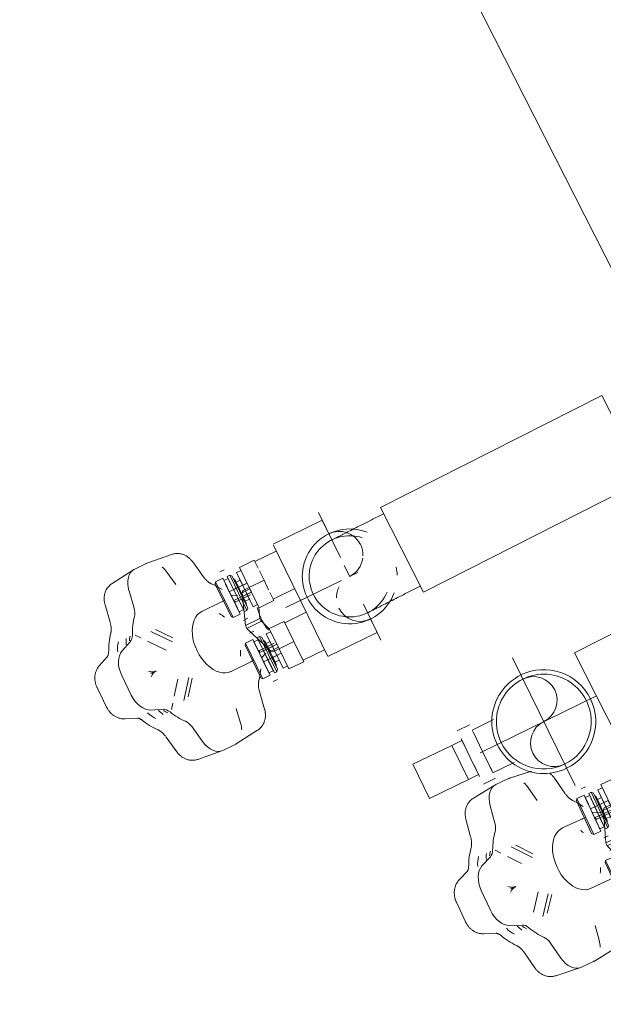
# Model space of a CAD drawing. Header units: millimetres. Extents: x -197461 to 862495, y -970068 to 63888.
# Tile 158 of 205: x -128273 to -128068, y -160939 to -160592. Entities that reach past the tile are written whole.
import ezdxf

# ---------------------------------------------------------------- set-up
doc = ezdxf.new("R2010")
doc.units = ezdxf.units.MM
doc.layers.add('P-PIPE', color=3, linetype='CONTINUOUS', lineweight=5)
doc.layers.add('P-PIPE-CNTR', color=3, linetype='CONTINUOUS', lineweight=5)

# ---------------------------------------------------------------- blocks, each defined once
blk = doc.blocks.new('M_Elbow - Generic - Standard-2267765-Pirmā stāva plāns uz atzīmes 0_000 M1-150')
at = {"layer": 'P-PIPE', "color": 252, "flags": 128}
for points in [[(-13147.29, 10759.11), (-13148.12, 10759.1), (-13148.94, 10759.09), (-13149.76, 10759.08), (-13150.58, 10759.07), (-13151.39, 10759.05), (-13152.2, 10759.04), (-13152.99, 10759.03), (-13153.78, 10759.02), (-13154.56, 10759.01), (-13155.33, 10759), (-13156.08, 10758.99), (-13156.82, 10758.98), (-13157.54, 10758.97), (-13158.25, 10758.96), (-13158.94, 10758.95), (-13159.61, 10758.94), (-13160.27, 10758.93), (-13160.9, 10758.92), (-13161.51, 10758.91), (-13162.09, 10758.9), (-13162.66, 10758.89), (-13163.2, 10758.88), (-13163.71, 10758.88), (-13164.2, 10758.87), (-13164.66, 10758.86), (-13165.09, 10758.86), (-13165.49, 10758.85), (-13165.87, 10758.85), (-13166.21, 10758.84), (-13166.52, 10758.84), (-13166.81, 10758.83), (-13167.06, 10758.83), (-13167.28, 10758.83), (-13167.47, 10758.82), (-13167.63, 10758.82), (-13167.75, 10758.82), (-13167.84, 10758.82), (-13167.9, 10758.82), (-13167.93, 10758.82)], [(-13167.52, 10730.24), (-13167.5, 10730.24), (-13167.45, 10730.25), (-13167.37, 10730.25), (-13167.25, 10730.25), (-13167.1, 10730.25), (-13166.92, 10730.25), (-13166.71, 10730.26), (-13166.47, 10730.26), (-13166.19, 10730.26), (-13165.89, 10730.27), (-13165.55, 10730.27), (-13165.18, 10730.28), (-13164.79, 10730.28), (-13164.36, 10730.29), (-13163.91, 10730.3), (-13163.43, 10730.3), (-13162.93, 10730.31), (-13162.39, 10730.32), (-13161.84, 10730.33), (-13161.26, 10730.33), (-13160.65, 10730.34), (-13160.03, 10730.35), (-13159.38, 10730.36), (-13158.72, 10730.37), (-13158.03, 10730.38), (-13157.33, 10730.39), (-13156.61, 10730.4), (-13155.87, 10730.41), (-13155.12, 10730.42), (-13154.36, 10730.43), (-13153.58, 10730.44), (-13152.8, 10730.46), (-13152, 10730.47), (-13151.2, 10730.48), (-13150.39, 10730.49), (-13149.57, 10730.5), (-13148.75, 10730.51), (-13147.93, 10730.53), (-13147.1, 10730.54), (-13146.88, 10730.54)]]:
    blk.add_lwpolyline(points, dxfattribs=at)
at = {"layer": 'P-PIPE', "color": 252}
for start, end in [(45.8241, 180.8241), (180.8241, 311.2807)]:
    blk.add_arc((-13167.72, 10744.53), 14.29, start, end, dxfattribs=at)
blk = doc.blocks.new('Pipe-Valve-Herz-Commisioning_14017XX-13 - DN15LF _1 4017 11_-2478847-Pirmā stāva plāns uz atzīmes 0_000 M1-150')
at = {"layer": 'P-PIPE', "color": 252}
for p, q in [((-13235.14, 10780.06), (-13243.97, 10779.05)), ((-13234.76, 10780.08), (-13229.86, 10780.07)), ((-13220.66, 10779.04), (-13229.48, 10780.05)), ((-13249.5, 10773.44), (-13250.59, 10767.13)), ((-13240.84, 10767.83), (-13239.75, 10774.13)), ((-13224.88, 10774.12), (-13223.98, 10768.83)), ((-13214.06, 10767.11), (-13215.14, 10773.41)), ((-13206.46, 10766.06), (-13208.16, 10766.06)), ((-13201.23, 10756.55), (-13201.23, 10764.45)), ((-13195.41, 10764.45), (-13201.23, 10764.45)), ((-13195.41, 10764.45), (-13195.41, 10761.28)), ((-13167.71, 10766.53), (-13187.01, 10766.54)), ((-13187.01, 10756.54), (-13187.01, 10766.2)), ((-13167.71, 10766.52), (-13167.71, 10762.03)), ((-13211.47, 10750.2), (-13211.46, 10762.93)), ((-13211.46, 10762.93), (-13211.47, 10750.2)), ((-13210.97, 10763.56), (-13211.46, 10762.93)), ((-13210.98, 10749.56), (-13210.97, 10763.56)), ((-13208.16, 10763.56), (-13210.97, 10763.56)), ((-13210.97, 10763.56), (-13210.97, 10760.06)), ((-13208.17, 10749.56), (-13208.16, 10763.56)), ((-13208.16, 10763.56), (-13208.17, 10760.06)), ((-13208.17, 10760.39), (-13208.16, 10762.64)), ((-13208.16, 10762.64), (-13208.17, 10760.39)), ((-13208.16, 10761.3), (-13208.17, 10758.31)), ((-13208.17, 10760.06), (-13208.16, 10761.3)), ((-13206.46, 10762.64), (-13208.16, 10762.64)), ((-13206.47, 10749.66), (-13206.46, 10763.45)), ((-13206.46, 10763.45), (-13206.47, 10749.66)), ((-13206.47, 10750.48), (-13206.46, 10762.64)), ((-13206.46, 10762.64), (-13206.47, 10750.48)), ((-13206.46, 10761.3), (-13206.47, 10751.82)), ((-13206.47, 10758.31), (-13206.46, 10761.3)), ((-13205.49, 10763.45), (-13206.46, 10763.45)), ((-13205.5, 10749.66), (-13205.49, 10763.45)), ((-13205.49, 10763.45), (-13205.5, 10749.66)), ((-13204.88, 10762.83), (-13205.49, 10763.45)), ((-13204.89, 10750.28), (-13204.88, 10762.83)), ((-13204.88, 10762.83), (-13204.89, 10750.28)), ((-13204.56, 10761.03), (-13204.88, 10761.77)), ((-13204.88, 10751.35), (-13204.88, 10761.77)), ((-13204.88, 10761.77), (-13204.88, 10751.35)), ((-13204.57, 10752.08), (-13204.56, 10761.03)), ((-13204.56, 10761.03), (-13204.57, 10752.08)), ((-13202.96, 10763.26), (-13202.97, 10749.86)), ((-13202.97, 10758.31), (-13202.96, 10763.26)), ((-13201.23, 10763.25), (-13202.96, 10763.26)), ((-13187.01, 10763.92), (-13195.41, 10763.92)), ((-13251.32, 10756.15), (-13247.26, 10757.84)), ((-13243.33, 10757.42), (-13244.71, 10759.17)), ((-13239.1, 10757.89), (-13233.9, 10751.3)), ((-13233.23, 10752.45), (-13237.4, 10757.73)), ((-13208.17, 10758.31), (-13208.17, 10754.81)), ((-13208.17, 10758.31), (-13201.23, 10758.3)), ((-13202.97, 10758.31), (-13206.47, 10758.31)), ((-13202.97, 10760.23), (-13204.57, 10760.24)), ((-13204.57, 10752.88), (-13204.57, 10760.24)), ((-13204.57, 10760.24), (-13204.57, 10752.88)), ((-13202.97, 10760.23), (-13202.97, 10752.88)), ((-13202.97, 10752.88), (-13202.97, 10760.23)), ((-13202.97, 10758.31), (-13201.23, 10758.3)), ((-13201.23, 10754.8), (-13201.23, 10758.3)), ((-13195.41, 10760.24), (-13195.41, 10756.55)), ((-13256.73, 10756.68), (-13260.79, 10754.99)), ((-13237.19, 10749.65), (-13241.73, 10755.4)), ((-13212.18, 10756.31), (-13219.96, 10756.32)), ((-13208.28, 10745.14), (-13204.25, 10755.98)), ((-13201.23, 10754.8), (-13208.17, 10754.81)), ((-13208.17, 10754.81), (-13208.17, 10751.82)), ((-13201.94, 10754.05), (-13208.17, 10754.05)), ((-13206.14, 10755.89), (-13207.93, 10756.64)), ((-13206.47, 10754.81), (-13202.97, 10754.81)), ((-13206.47, 10751.82), (-13206.47, 10754.81)), ((-13201.23, 10755.98), (-13204.25, 10755.98)), ((-13201.23, 10756.56), (-13203.6, 10756.56)), ((-13202.97, 10749.86), (-13202.97, 10754.81)), ((-13201.23, 10754.8), (-13202.97, 10754.81)), ((-13201.24, 10748.66), (-13201.23, 10756.55)), ((-13195.41, 10756.55), (-13201.23, 10756.55)), ((-13195.41, 10756.55), (-13195.42, 10752.86)), ((-13187.02, 10744.54), (-13187.01, 10756.54)), ((-13210.97, 10753.06), (-13210.98, 10749.56)), ((-13208.17, 10751.82), (-13208.17, 10753.06)), ((-13208.17, 10753.06), (-13208.17, 10749.56)), ((-13208.17, 10750.48), (-13208.17, 10752.73)), ((-13208.17, 10752.73), (-13208.17, 10750.48)), ((-13204.88, 10751.35), (-13204.57, 10752.08)), ((-13204.57, 10752.88), (-13202.97, 10752.88)), ((-13195.42, 10751.82), (-13195.42, 10748.65)), ((-13264.84, 10748.41), (-13264.85, 10740.79)), ((-13255.16, 10740.78), (-13255.15, 10748.4)), ((-13211.47, 10750.2), (-13210.98, 10749.56)), ((-13210.98, 10749.56), (-13208.17, 10749.56)), ((-13208.17, 10750.48), (-13206.47, 10750.48)), ((-13206.47, 10749.66), (-13205.5, 10749.66)), ((-13205.5, 10749.66), (-13204.89, 10750.28)), ((-13202.97, 10749.86), (-13201.24, 10749.85)), ((-13201.24, 10748.83), (-13202.61, 10745.14)), ((-13195.42, 10748.65), (-13201.24, 10748.66)), ((-13195.42, 10749.18), (-13187.02, 10749.17)), ((-13245.63, 10744.59), (-13243.51, 10744.58)), ((-13202.61, 10745.14), (-13208.28, 10745.14)), ((-13204.27, 10733.13), (-13208.28, 10743.98)), ((-13202.61, 10743.98), (-13208.28, 10743.98)), ((-13208.17, 10747.06), (-13206.47, 10747.06)), ((-13202.61, 10743.98), (-13201.24, 10740.27)), ((-13187.03, 10732.54), (-13187.02, 10744.54)), ((-13183.85, 10744.54), (-13187.02, 10744.54)), ((-13206.48, 10742.06), (-13208.18, 10742.06)), ((-13201.25, 10732.55), (-13201.24, 10740.45)), ((-13195.42, 10740.45), (-13201.24, 10740.45)), ((-13195.42, 10740.45), (-13195.43, 10732.55)), ((-13241.75, 10733.77), (-13237.95, 10738.56)), ((-13234.28, 10737.38), (-13239.41, 10730.91)), ((-13237.47, 10731.36), (-13233.24, 10736.7)), ((-13211.48, 10738.93), (-13211.49, 10726.2)), ((-13211.49, 10726.2), (-13211.48, 10738.93)), ((-13210.98, 10739.56), (-13211.48, 10738.93)), ((-13210.98, 10739.56), (-13210.99, 10736.06)), ((-13210.99, 10725.56), (-13210.98, 10739.56)), ((-13208.18, 10739.56), (-13210.98, 10739.56)), ((-13208.19, 10725.56), (-13208.18, 10739.56)), ((-13208.18, 10737.3), (-13208.19, 10727.82)), ((-13208.18, 10739.56), (-13208.18, 10736.06)), ((-13206.48, 10738.64), (-13208.18, 10738.64)), ((-13208.18, 10738.64), (-13208.18, 10736.39)), ((-13208.18, 10736.39), (-13208.18, 10738.64)), ((-13208.18, 10736.29), (-13208.18, 10737.3)), ((-13206.48, 10739.45), (-13206.49, 10725.66)), ((-13206.49, 10725.66), (-13206.48, 10739.45)), ((-13206.48, 10738.64), (-13206.49, 10726.48)), ((-13206.49, 10726.48), (-13206.48, 10738.64)), ((-13206.49, 10727.82), (-13206.48, 10737.3)), ((-13205.51, 10739.45), (-13206.48, 10739.45)), ((-13206.48, 10737.3), (-13206.48, 10734.31)), ((-13205.51, 10739.45), (-13205.52, 10725.66)), ((-13205.52, 10725.66), (-13205.51, 10739.45)), ((-13204.89, 10738.83), (-13205.51, 10739.45)), ((-13204.89, 10738.83), (-13204.9, 10726.28)), ((-13204.9, 10726.28), (-13204.89, 10738.83)), ((-13204.89, 10737.77), (-13204.9, 10727.35)), ((-13204.9, 10727.35), (-13204.89, 10737.77)), ((-13204.58, 10737.03), (-13204.89, 10737.77)), ((-13204.58, 10737.03), (-13204.59, 10728.08)), ((-13204.59, 10728.08), (-13204.58, 10737.03)), ((-13202.99, 10725.86), (-13202.98, 10739.26)), ((-13201.25, 10739.25), (-13202.98, 10739.26)), ((-13202.98, 10739.26), (-13202.98, 10734.31)), ((-13187.02, 10739.92), (-13195.42, 10739.92)), ((-13260.81, 10734.21), (-13256.75, 10732.51)), ((-13208.18, 10735.06), (-13201.95, 10735.06)), ((-13201.25, 10734.3), (-13208.18, 10734.31)), ((-13207.94, 10732.48), (-13206.14, 10733.23)), ((-13206.48, 10734.31), (-13202.98, 10734.31)), ((-13204.58, 10736.24), (-13204.59, 10728.88)), ((-13204.59, 10728.88), (-13204.58, 10736.24)), ((-13202.98, 10736.23), (-13204.58, 10736.24)), ((-13202.99, 10728.88), (-13202.98, 10736.23)), ((-13202.98, 10736.23), (-13202.99, 10728.88)), ((-13201.25, 10734.3), (-13202.98, 10734.31)), ((-13247.28, 10731.33), (-13251.34, 10733.03)), ((-13244.73, 10730), (-13243.34, 10731.75)), ((-13219.97, 10732.82), (-13212.19, 10732.81)), ((-13208.19, 10730.81), (-13201.25, 10730.8)), ((-13202.99, 10730.81), (-13206.49, 10730.81)), ((-13206.49, 10730.81), (-13206.49, 10727.82)), ((-13201.25, 10733.13), (-13204.27, 10733.13)), ((-13201.25, 10732.55), (-13203.62, 10732.55)), ((-13202.99, 10730.81), (-13202.99, 10725.86)), ((-13202.99, 10730.81), (-13201.25, 10730.8)), ((-13201.26, 10724.66), (-13201.25, 10732.55)), ((-13201.25, 10732.55), (-13195.43, 10732.55)), ((-13195.43, 10732.55), (-13195.44, 10724.65)), ((-13187.04, 10722.88), (-13187.03, 10732.54)), ((-13210.99, 10729.06), (-13210.99, 10725.56)), ((-13208.19, 10729.06), (-13208.19, 10725.56)), ((-13208.19, 10727.82), (-13208.19, 10728.83)), ((-13208.19, 10728.73), (-13208.19, 10726.48)), ((-13208.19, 10726.48), (-13208.19, 10728.73)), ((-13208.19, 10726.48), (-13206.49, 10726.48)), ((-13205.52, 10725.66), (-13204.9, 10726.28)), ((-13204.9, 10727.35), (-13204.59, 10728.08)), ((-13204.59, 10728.88), (-13202.99, 10728.88)), ((-13167.73, 10727.68), (-13167.74, 10722.74)), ((-13211.49, 10726.2), (-13210.99, 10725.56)), ((-13210.99, 10725.56), (-13208.19, 10725.56)), ((-13208.19, 10723.06), (-13206.49, 10723.06)), ((-13206.49, 10725.66), (-13205.52, 10725.66)), ((-13202.99, 10725.86), (-13201.25, 10725.85)), ((-13195.44, 10724.65), (-13201.26, 10724.66)), ((-13195.43, 10725.18), (-13187.03, 10725.17)), ((-13250.62, 10722.04), (-13249.54, 10715.74)), ((-13239.79, 10715.03), (-13240.87, 10721.33)), ((-13224.01, 10720.31), (-13224.92, 10715.02)), ((-13215.18, 10715.72), (-13214.09, 10722.02)), ((-13187.04, 10722.54), (-13167.74, 10722.53)), ((-13244.02, 10710.12), (-13235.19, 10709.1)), ((-13229.91, 10709.07), (-13234.81, 10709.08)), ((-13229.53, 10709.1), (-13220.7, 10710.1))]:
    blk.add_line(p, q, dxfattribs=at)
at = {"layer": 'P-PIPE', "color": 252, "flags": 128}
for points in [[(-13243.97, 10779.05), (-13244.33, 10779), (-13244.67, 10778.93), (-13245.01, 10778.84), (-13245.34, 10778.72), (-13245.66, 10778.6), (-13245.96, 10778.46), (-13246.25, 10778.3), (-13246.52, 10778.14), (-13246.78, 10777.96), (-13247.02, 10777.78), (-13247.24, 10777.59), (-13247.46, 10777.39), (-13247.66, 10777.19), (-13247.84, 10776.99), (-13248.01, 10776.79), (-13248.18, 10776.58), (-13248.32, 10776.37), (-13248.46, 10776.16), (-13248.59, 10775.95), (-13248.71, 10775.74), (-13248.82, 10775.53), (-13248.92, 10775.31), (-13249.01, 10775.1), (-13249.1, 10774.89), (-13249.18, 10774.68), (-13249.25, 10774.47), (-13249.31, 10774.26), (-13249.37, 10774.05), (-13249.42, 10773.83), (-13249.46, 10773.62), (-13249.5, 10773.44)], [(-13220.66, 10779.04), (-13220.3, 10778.98), (-13219.95, 10778.91), (-13219.61, 10778.82), (-13219.28, 10778.71), (-13218.97, 10778.58), (-13218.67, 10778.44), (-13218.38, 10778.28), (-13218.11, 10778.12), (-13217.85, 10777.94), (-13217.61, 10777.76), (-13217.38, 10777.57), (-13217.17, 10777.37), (-13216.97, 10777.17), (-13216.79, 10776.97), (-13216.61, 10776.76), (-13216.45, 10776.56), (-13216.3, 10776.35), (-13216.17, 10776.14), (-13216.04, 10775.93), (-13215.92, 10775.71), (-13215.81, 10775.5), (-13215.71, 10775.29), (-13215.62, 10775.08), (-13215.53, 10774.87), (-13215.46, 10774.65), (-13215.39, 10774.44), (-13215.32, 10774.23), (-13215.27, 10774.02), (-13215.22, 10773.81), (-13215.17, 10773.6), (-13215.14, 10773.41)], [(-13252.07, 10763.55), (-13251.98, 10763.66), (-13251.88, 10763.79), (-13251.78, 10763.93), (-13251.68, 10764.09), (-13251.57, 10764.26), (-13251.47, 10764.44), (-13251.37, 10764.64), (-13251.27, 10764.85), (-13251.17, 10765.07), (-13251.08, 10765.3), (-13250.99, 10765.54), (-13250.91, 10765.8), (-13250.83, 10766.06), (-13250.76, 10766.33), (-13250.69, 10766.61), (-13250.63, 10766.9), (-13250.59, 10767.13)], [(-13212.58, 10763.52), (-13212.67, 10763.63), (-13212.77, 10763.76), (-13212.87, 10763.9), (-13212.97, 10764.06), (-13213.07, 10764.23), (-13213.18, 10764.41), (-13213.28, 10764.61), (-13213.38, 10764.82), (-13213.47, 10765.04), (-13213.56, 10765.27), (-13213.65, 10765.52), (-13213.74, 10765.77), (-13213.81, 10766.04), (-13213.89, 10766.31), (-13213.95, 10766.59), (-13214.01, 10766.87), (-13214.06, 10767.11)], [(-13252.07, 10763.55), (-13252.6, 10762.91), (-13253.11, 10762.25), (-13253.6, 10761.57), (-13254.06, 10760.86), (-13254.5, 10760.14), (-13254.91, 10759.39), (-13255.3, 10758.63), (-13255.47, 10758.29)], [(-13212.58, 10763.52), (-13212.05, 10762.88), (-13211.54, 10762.22), (-13211.05, 10761.54), (-13210.59, 10760.83), (-13210.16, 10760.1)], [(-13256.73, 10756.68), (-13256.71, 10756.68), (-13256.69, 10756.7), (-13256.65, 10756.72), (-13256.6, 10756.75), (-13256.55, 10756.79), (-13256.48, 10756.84), (-13256.41, 10756.91), (-13256.33, 10756.99), (-13256.24, 10757.08), (-13256.15, 10757.19), (-13256.05, 10757.31), (-13255.95, 10757.45), (-13255.85, 10757.6), (-13255.75, 10757.76), (-13255.65, 10757.94), (-13255.55, 10758.13), (-13255.47, 10758.29)], [(-13260.79, 10754.99), (-13261.1, 10754.85), (-13261.39, 10754.7), (-13261.67, 10754.53), (-13261.93, 10754.36), (-13262.17, 10754.18), (-13262.41, 10753.99), (-13262.62, 10753.8), (-13262.83, 10753.6), (-13263.02, 10753.4), (-13263.19, 10753.19), (-13263.36, 10752.99), (-13263.51, 10752.78), (-13263.65, 10752.57), (-13263.78, 10752.36), (-13263.9, 10752.15), (-13264.02, 10751.94), (-13264.12, 10751.72), (-13264.21, 10751.51), (-13264.3, 10751.3), (-13264.38, 10751.09), (-13264.45, 10750.88), (-13264.52, 10750.67), (-13264.58, 10750.46), (-13264.63, 10750.24), (-13264.68, 10750.03), (-13264.72, 10749.82), (-13264.75, 10749.61), (-13264.78, 10749.4), (-13264.8, 10749.19), (-13264.82, 10748.98), (-13264.83, 10748.77), (-13264.84, 10748.56), (-13264.84, 10748.41)], [(-13210.99, 10756.18), (-13211.32, 10756.24), (-13211.66, 10756.29), (-13212, 10756.31), (-13212.18, 10756.31)], [(-13207.43, 10753.97), (-13207.69, 10754.25), (-13207.95, 10754.51), (-13208.23, 10754.75)], [(-13207.93, 10756.64), (-13207.94, 10756.65), (-13207.97, 10756.66), (-13208.01, 10756.68), (-13208.05, 10756.72), (-13208.11, 10756.76)], [(-13260.81, 10734.21), (-13261.11, 10734.34), (-13261.4, 10734.5), (-13261.68, 10734.66), (-13261.94, 10734.83), (-13262.19, 10735.01), (-13262.42, 10735.2), (-13262.64, 10735.4), (-13262.84, 10735.59), (-13263.03, 10735.8), (-13263.2, 10736), (-13263.37, 10736.21), (-13263.52, 10736.42), (-13263.66, 10736.63), (-13263.79, 10736.84), (-13263.91, 10737.05), (-13264.03, 10737.26), (-13264.13, 10737.47), (-13264.22, 10737.68), (-13264.31, 10737.9), (-13264.39, 10738.11), (-13264.46, 10738.32), (-13264.53, 10738.53), (-13264.59, 10738.74), (-13264.64, 10738.95), (-13264.68, 10739.16), (-13264.72, 10739.37), (-13264.76, 10739.58), (-13264.79, 10739.79), (-13264.81, 10740), (-13264.83, 10740.21), (-13264.84, 10740.42), (-13264.85, 10740.63), (-13264.85, 10740.79)], [(-13208.11, 10734.48), (-13207.84, 10734.73), (-13207.58, 10734.99)], [(-13256.75, 10732.51), (-13256.73, 10732.5), (-13256.7, 10732.49), (-13256.67, 10732.47), (-13256.62, 10732.44), (-13256.56, 10732.4), (-13256.5, 10732.34), (-13256.43, 10732.28), (-13256.34, 10732.2), (-13256.26, 10732.1), (-13256.17, 10732), (-13256.07, 10731.88), (-13255.97, 10731.74), (-13255.87, 10731.59), (-13255.77, 10731.43), (-13255.67, 10731.25), (-13255.57, 10731.06), (-13255.49, 10730.89)], [(-13252.1, 10725.63), (-13252.63, 10726.27), (-13253.14, 10726.93), (-13253.62, 10727.62), (-13254.08, 10728.32), (-13254.52, 10729.05), (-13254.93, 10729.79), (-13255.32, 10730.56), (-13255.49, 10730.89)], [(-13212.19, 10732.81), (-13211.86, 10732.82), (-13211.52, 10732.85), (-13211.19, 10732.91)], [(-13207.94, 10732.48), (-13207.96, 10732.47), (-13207.99, 10732.46), (-13208.02, 10732.43), (-13208.07, 10732.4), (-13208.13, 10732.36)], [(-13212.6, 10725.61), (-13212.07, 10726.24), (-13211.56, 10726.9), (-13211.08, 10727.59), (-13210.62, 10728.29), (-13210.18, 10729.02)], [(-13252.1, 10725.63), (-13252, 10725.52), (-13251.91, 10725.39), (-13251.8, 10725.25), (-13251.7, 10725.09), (-13251.6, 10724.92), (-13251.5, 10724.74), (-13251.4, 10724.54), (-13251.3, 10724.33), (-13251.2, 10724.11), (-13251.11, 10723.88), (-13251.02, 10723.63), (-13250.94, 10723.38), (-13250.86, 10723.12), (-13250.79, 10722.84), (-13250.72, 10722.57), (-13250.66, 10722.28), (-13250.62, 10722.04)], [(-13212.6, 10725.61), (-13212.7, 10725.49), (-13212.8, 10725.36), (-13212.9, 10725.22), (-13213, 10725.07), (-13213.1, 10724.9), (-13213.2, 10724.71), (-13213.31, 10724.52), (-13213.4, 10724.31), (-13213.5, 10724.08), (-13213.59, 10723.85), (-13213.68, 10723.61), (-13213.77, 10723.35), (-13213.84, 10723.09), (-13213.92, 10722.82), (-13213.98, 10722.54), (-13214.04, 10722.25), (-13214.09, 10722.02)], [(-13244.02, 10710.12), (-13244.37, 10710.17), (-13244.72, 10710.24), (-13245.06, 10710.33), (-13245.39, 10710.45), (-13245.71, 10710.57), (-13246.01, 10710.71), (-13246.29, 10710.87), (-13246.57, 10711.04), (-13246.82, 10711.21), (-13247.06, 10711.39), (-13247.29, 10711.58), (-13247.5, 10711.78), (-13247.7, 10711.98), (-13247.89, 10712.18), (-13248.06, 10712.39), (-13248.22, 10712.6), (-13248.37, 10712.81), (-13248.51, 10713.02), (-13248.64, 10713.23), (-13248.75, 10713.44), (-13248.86, 10713.65), (-13248.96, 10713.86), (-13249.06, 10714.07), (-13249.14, 10714.29), (-13249.22, 10714.5), (-13249.29, 10714.71), (-13249.35, 10714.92), (-13249.41, 10715.13), (-13249.46, 10715.34), (-13249.5, 10715.55), (-13249.54, 10715.74)], [(-13220.7, 10710.1), (-13220.35, 10710.15), (-13220, 10710.22), (-13219.66, 10710.32), (-13219.33, 10710.43), (-13219.02, 10710.55), (-13218.71, 10710.7), (-13218.43, 10710.85), (-13218.16, 10711.02), (-13217.9, 10711.19), (-13217.66, 10711.37), (-13217.43, 10711.56), (-13217.22, 10711.76), (-13217.02, 10711.96), (-13216.83, 10712.16), (-13216.66, 10712.37), (-13216.5, 10712.57), (-13216.35, 10712.78), (-13216.21, 10712.99), (-13216.08, 10713.2), (-13215.96, 10713.42), (-13215.85, 10713.63), (-13215.75, 10713.84), (-13215.66, 10714.05), (-13215.58, 10714.26), (-13215.5, 10714.47), (-13215.43, 10714.68), (-13215.36, 10714.9), (-13215.31, 10715.11), (-13215.26, 10715.32), (-13215.21, 10715.53), (-13215.18, 10715.72)]]:
    blk.add_lwpolyline(points, dxfattribs=at)
at = {"layer": 'P-PIPE', "color": 252}
for centre, major_axis, start_param, end_param in [((-13234.77, 10772.05), (0.01, 8.03), 0, 1.308997), ((-13229.87, 10772.05), (0.01, 8.03), 6.209708, 6.283185), ((-13229.87, 10772.05), (0.01, 8.03), 4.974188, 5.299097), ((-13232.24, 10744.43), (0.02, 25.68), 0.636987, 0.934338), ((-13243.97, 10769.14), (0, 5.05), 3.778579, 4.45059), ((-13248.04, 10752.8), (0.01, 8.21), 0.58882, 1.097238), ((-13243.45, 10752.79), (0.01, 9.76), 0.819061, 1.069275), ((-13243.45, 10752.79), (0.01, 8.21), 0.58882, 0.843029), ((-13248.09, 10762.67), (0, 5), 3.403392, 4.075931), ((-13249.99, 10748.4), (0.01, 8.03), 0.261799, 1.570796), ((-13219.97, 10744.57), (0.01, 11.75), 0, 3.141593), ((-13199.59, 10744.55), (0.01, 13.54), 0.480753, 0.566444), ((-13219.97, 10744.57), (0.01, 11.75), 5.295034, 5.497787), ((-13193.92, 10744.55), (0.01, 13), 1.220163, 1.570796), ((-13243.45, 10752.79), (0.01, 8.21), 2.622491, 3.130909), ((-13243.46, 10736.37), (0.01, 8.21), 0.010683, 0.519101), ((-13199.59, 10744.55), (0.01, 13.54), 1.527951, 1.613642), ((-13193.92, 10744.55), (0.01, 13.54), 1.527951, 1.613642), ((-13193.92, 10744.55), (0.01, 13), 1.570796, 1.921429), ((-13250, 10740.78), (0.01, 8.03), 1.570796, 2.879793), ((-13219.97, 10744.57), (0.01, 11.75), 3.926991, 4.129743), ((-13248.05, 10736.38), (0.01, 8.21), 2.044355, 2.552772), ((-13243.46, 10736.37), (0.01, 9.76), 2.072317, 2.322531), ((-13243.46, 10736.37), (0.01, 8.21), 2.298563, 2.552772), ((-13248.11, 10726.5), (0, 5), 5.348847, 6.021386), ((-13199.59, 10744.55), (0.01, 13.54), 2.575148, 2.66084), ((-13232.24, 10744.72), (0.02, 25.68), 2.207255, 2.504606), ((-13244.01, 10720.03), (0, 5.05), 4.974188, 5.646199), ((-13234.81, 10717.1), (0.01, 8.03), 1.832596, 3.141593), ((-13229.91, 10717.1), (0.01, 8.03), 4.125681, 4.45059), ((-13229.91, 10717.1), (0.01, 8.03), 3.141593, 3.21507)]:
    blk.add_ellipse(centre, major_axis=major_axis, ratio=0.642788, start_param=start_param, end_param=end_param, dxfattribs=at)
blk = doc.blocks.new('Pipe-Valve-Herz-Commisioning_14017XX-13 - DN15LF _1 4017 11_-V4-Pirmā stāva plāns uz atzīmes 0_000 M1-150')
at = {"layer": 'P-PIPE', "color": 252}
for p, q in [((-13154.06, 10656.05), (-13162.9, 10655.22)), ((-13153.68, 10656.07), (-13148.78, 10655.96)), ((-13140.38, 10654.85), (-13148.4, 10655.93)), ((-13160, 10643.94), (-13158.78, 10650.22)), ((-13168.54, 10649.72), (-13169.76, 10643.44)), ((-13143.92, 10649.92), (-13143.12, 10644.61)), ((-13133.23, 10642.69), (-13134.19, 10649.01)), ((-13125.66, 10641.49), (-13127.36, 10641.52)), ((-13120.62, 10631.88), (-13120.46, 10639.78)), ((-13114.64, 10639.66), (-13120.46, 10639.78)), ((-13114.64, 10639.66), (-13114.71, 10636.49)), ((-13106.4, 10631.59), (-13106.21, 10641.25)), ((-13086.9, 10641.19), (-13106.2, 10641.59)), ((-13086.91, 10640.95), (-13086.93, 10640.07)), ((-13086.9, 10641.18), (-13086.9, 10641.19)), ((-13130.99, 10625.73), (-13130.72, 10638.45)), ((-13130.72, 10638.45), (-13130.99, 10625.73)), ((-13130.21, 10639.08), (-13130.72, 10638.45)), ((-13130.5, 10625.08), (-13130.21, 10639.08)), ((-13130.21, 10639.08), (-13130.29, 10635.58)), ((-13127.41, 10639.02), (-13130.21, 10639.08)), ((-13127.7, 10625.02), (-13127.41, 10639.02)), ((-13127.46, 10636.76), (-13127.52, 10633.77)), ((-13127.41, 10639.02), (-13127.48, 10635.52)), ((-13127.48, 10635.86), (-13127.43, 10638.1)), ((-13127.43, 10638.1), (-13127.48, 10635.86)), ((-13127.48, 10635.53), (-13127.46, 10636.76)), ((-13125.73, 10638.07), (-13127.43, 10638.1)), ((-13126, 10625.1), (-13125.71, 10638.88)), ((-13125.71, 10638.88), (-13126, 10625.1)), ((-13125.98, 10625.91), (-13125.73, 10638.07)), ((-13125.73, 10638.07), (-13125.98, 10625.91)), ((-13125.76, 10636.73), (-13125.95, 10627.25)), ((-13125.82, 10633.74), (-13125.76, 10636.73)), ((-13124.74, 10638.86), (-13125.71, 10638.88)), ((-13125.03, 10625.08), (-13124.74, 10638.86)), ((-13124.74, 10638.86), (-13125.03, 10625.08)), ((-13124.14, 10638.23), (-13124.74, 10638.86)), ((-13124.4, 10625.68), (-13124.14, 10638.23)), ((-13124.14, 10638.23), (-13124.4, 10625.68)), ((-13124.38, 10626.75), (-13124.16, 10637.17)), ((-13124.16, 10637.17), (-13124.38, 10626.75)), ((-13123.86, 10636.42), (-13124.16, 10637.17)), ((-13124.05, 10627.48), (-13123.86, 10636.42)), ((-13123.86, 10636.42), (-13124.05, 10627.48)), ((-13122.22, 10638.62), (-13122.49, 10625.22)), ((-13122.32, 10633.67), (-13122.22, 10638.62)), ((-13120.48, 10638.58), (-13122.22, 10638.62)), ((-13106.25, 10638.96), (-13114.65, 10639.13)), ((-13176.1, 10633.1), (-13180.2, 10631.49)), ((-13170.71, 10632.47), (-13166.61, 10634.08)), ((-13162.69, 10633.58), (-13164.04, 10635.36)), ((-13158.46, 10633.96), (-13153.38, 10627.27)), ((-13152.69, 10628.41), (-13156.76, 10633.77)), ((-13127.52, 10633.77), (-13127.59, 10630.27)), ((-13127.52, 10633.77), (-13120.59, 10633.63)), ((-13122.32, 10633.67), (-13125.82, 10633.74)), ((-13124.03, 10628.27), (-13123.88, 10635.63)), ((-13123.88, 10635.63), (-13124.03, 10628.27)), ((-13122.28, 10635.59), (-13123.88, 10635.63)), ((-13122.28, 10635.59), (-13122.43, 10628.24)), ((-13122.43, 10628.24), (-13122.28, 10635.59)), ((-13122.32, 10633.67), (-13120.59, 10633.63)), ((-13120.66, 10630.13), (-13120.59, 10633.63)), ((-13114.73, 10635.45), (-13114.8, 10631.76)), ((-13157.77, 10627.09), (-13161.13, 10631.53)), ((-13131.57, 10631.85), (-13139.35, 10632.01)), ((-13127.9, 10620.61), (-13123.65, 10631.37)), ((-13127.59, 10630.27), (-13127.65, 10627.29)), ((-13121.38, 10629.39), (-13127.61, 10629.52)), ((-13120.66, 10630.13), (-13127.59, 10630.27)), ((-13127.12, 10629.7), (-13127.38, 10629.97)), ((-13123.95, 10630.62), (-13127.31, 10632.1)), ((-13125.95, 10627.25), (-13125.89, 10630.24)), ((-13125.89, 10630.24), (-13122.39, 10630.17)), ((-13120.63, 10631.3), (-13123.65, 10631.37)), ((-13120.62, 10631.88), (-13122.99, 10631.93)), ((-13122.49, 10625.22), (-13122.39, 10630.17)), ((-13120.66, 10630.13), (-13122.39, 10630.17)), ((-13120.78, 10623.99), (-13120.62, 10631.88)), ((-13114.8, 10631.76), (-13120.62, 10631.88)), ((-13114.8, 10631.76), (-13114.96, 10623.87)), ((-13106.5, 10627.09), (-13106.4, 10631.59)), ((-13130.99, 10625.73), (-13130.5, 10625.08)), ((-13130.43, 10628.58), (-13130.5, 10625.08)), ((-13127.63, 10628.52), (-13127.7, 10625.02)), ((-13127.68, 10625.94), (-13127.67, 10626.41)), ((-13127.67, 10626.41), (-13127.68, 10625.94)), ((-13127.68, 10625.94), (-13125.98, 10625.91)), ((-13127.65, 10627.29), (-13127.63, 10628.55)), ((-13124.38, 10626.75), (-13124.05, 10627.48)), ((-13124.03, 10628.27), (-13122.43, 10628.24)), ((-13184.38, 10625), (-13184.54, 10617.38)), ((-13174.85, 10617.18), (-13174.69, 10624.8)), ((-13130.5, 10625.08), (-13127.7, 10625.02)), ((-13127.75, 10622.53), (-13126.05, 10622.49)), ((-13126, 10625.1), (-13125.03, 10625.08)), ((-13125.03, 10625.08), (-13124.4, 10625.68)), ((-13122.49, 10625.22), (-13120.76, 10625.18)), ((-13121.05, 10623.48), (-13122.23, 10620.49)), ((-13114.96, 10623.87), (-13120.78, 10623.99)), ((-13114.95, 10624.39), (-13107.09, 10624.23)), ((-13165.25, 10620.8), (-13163.13, 10620.75)), ((-13124.12, 10608.52), (-13127.92, 10619.45)), ((-13122.25, 10619.33), (-13127.92, 10619.45)), ((-13122.23, 10620.49), (-13127.9, 10620.61)), ((-13122.25, 10619.33), (-13120.96, 10615.6)), ((-13161.58, 10609.9), (-13156.92, 10615.55)), ((-13126.15, 10617.49), (-13127.85, 10617.53)), ((-13121.11, 10607.89), (-13120.95, 10615.78)), ((-13115.13, 10615.66), (-13120.95, 10615.78)), ((-13115.13, 10615.66), (-13115.2, 10612.5)), ((-13154.04, 10613.37), (-13159.3, 10607)), ((-13157.35, 10607.42), (-13153.02, 10612.67)), ((-13131.22, 10614.46), (-13131.48, 10601.73)), ((-13131.48, 10601.73), (-13131.22, 10614.46)), ((-13130.71, 10615.09), (-13131.22, 10614.46)), ((-13130.99, 10601.09), (-13130.71, 10615.09)), ((-13130.71, 10615.09), (-13130.78, 10611.59)), ((-13127.9, 10615.03), (-13130.71, 10615.09)), ((-13128.19, 10601.03), (-13127.9, 10615.03)), ((-13127.95, 10612.77), (-13128.15, 10603.29)), ((-13127.9, 10615.03), (-13127.98, 10611.53)), ((-13127.92, 10614.11), (-13127.97, 10611.86)), ((-13127.97, 10611.86), (-13127.92, 10614.11)), ((-13127.97, 10611.76), (-13127.95, 10612.77)), ((-13126.22, 10614.07), (-13127.92, 10614.11)), ((-13126.21, 10614.89), (-13126.49, 10601.1)), ((-13126.49, 10601.1), (-13126.21, 10614.89)), ((-13126.22, 10614.07), (-13126.47, 10601.91)), ((-13126.47, 10601.91), (-13126.22, 10614.07)), ((-13126.45, 10603.26), (-13126.25, 10612.73)), ((-13126.25, 10612.73), (-13126.31, 10609.74)), ((-13125.24, 10614.87), (-13126.21, 10614.89)), ((-13125.24, 10614.87), (-13125.52, 10601.08)), ((-13125.52, 10601.08), (-13125.24, 10614.87)), ((-13124.63, 10614.24), (-13125.24, 10614.87)), ((-13124.63, 10614.24), (-13124.89, 10601.68)), ((-13124.89, 10601.68), (-13124.63, 10614.24)), ((-13124.65, 10613.17), (-13124.87, 10602.75)), ((-13124.87, 10602.75), (-13124.65, 10613.17)), ((-13124.36, 10612.43), (-13124.65, 10613.17)), ((-13124.36, 10612.43), (-13124.54, 10603.48)), ((-13124.54, 10603.48), (-13124.36, 10612.43)), ((-13122.99, 10601.22), (-13122.71, 10614.62)), ((-13122.71, 10614.62), (-13122.81, 10609.67)), ((-13120.98, 10614.58), (-13122.71, 10614.62)), ((-13107.55, 10614.98), (-13115.14, 10615.14)), ((-13106.9, 10607.59), (-13106.8, 10612.15)), ((-13180.63, 10610.72), (-13176.6, 10608.94)), ((-13167.16, 10607.57), (-13171.19, 10609.35)), ((-13139.83, 10608.52), (-13132.05, 10608.36)), ((-13128, 10610.53), (-13121.77, 10610.4)), ((-13127.94, 10609.94), (-13127.66, 10610.19)), ((-13121.2, 10609.64), (-13127.89, 10609.78)), ((-13127.81, 10607.94), (-13124.38, 10609.29)), ((-13126.31, 10609.74), (-13122.81, 10609.67)), ((-13124.37, 10611.63), (-13124.52, 10604.28)), ((-13124.52, 10604.28), (-13124.37, 10611.63)), ((-13122.77, 10611.6), (-13124.37, 10611.63)), ((-13121.1, 10608.46), (-13124.12, 10608.52)), ((-13122.92, 10604.24), (-13122.77, 10611.6)), ((-13122.77, 10611.6), (-13122.92, 10604.24)), ((-13121.08, 10609.64), (-13122.81, 10609.67)), ((-13115.22, 10611.45), (-13115.3, 10607.77)), ((-13127.97, 10606.28), (-13121.27, 10606.14)), ((-13126.38, 10606.24), (-13126.45, 10603.26)), ((-13122.89, 10606.17), (-13126.38, 10606.24)), ((-13121.11, 10607.88), (-13123.49, 10607.93)), ((-13122.89, 10606.17), (-13122.99, 10601.22)), ((-13122.89, 10606.17), (-13121.15, 10606.14)), ((-13121.28, 10599.99), (-13121.11, 10607.89)), ((-13121.11, 10607.89), (-13115.3, 10607.77)), ((-13115.3, 10607.77), (-13115.37, 10604.08)), ((-13107.1, 10597.94), (-13106.9, 10607.59)), ((-13131.48, 10601.73), (-13130.99, 10601.09)), ((-13130.92, 10604.59), (-13130.99, 10601.09)), ((-13128.12, 10604.53), (-13128.19, 10601.03)), ((-13128.13, 10604.2), (-13128.17, 10601.95)), ((-13128.17, 10601.95), (-13128.13, 10604.2)), ((-13128.17, 10601.95), (-13126.47, 10601.91)), ((-13128.15, 10603.29), (-13128.12, 10604.3)), ((-13125.52, 10601.08), (-13124.89, 10601.68)), ((-13124.87, 10602.75), (-13124.54, 10603.48)), ((-13124.52, 10604.28), (-13122.92, 10604.24)), ((-13115.39, 10603.03), (-13115.46, 10599.87)), ((-13170.68, 10598.36), (-13169.73, 10592.03)), ((-13130.99, 10601.09), (-13128.19, 10601.03)), ((-13128.24, 10598.53), (-13126.54, 10598.5)), ((-13126.49, 10601.1), (-13125.52, 10601.08)), ((-13122.99, 10601.22), (-13121.25, 10601.19)), ((-13115.46, 10599.87), (-13121.28, 10599.99)), ((-13115.45, 10600.4), (-13107.05, 10600.22)), ((-13160, 10591.13), (-13160.95, 10597.45)), ((-13144.11, 10596.1), (-13145.13, 10590.82)), ((-13135.37, 10591.33), (-13134.16, 10597.61)), ((-13107.1, 10597.6), (-13087.81, 10597.2)), ((-13087.8, 10597.66), (-13087.8, 10597.41)), ((-13164.32, 10586.3), (-13155.51, 10585.11)), ((-13150.24, 10584.98), (-13155.14, 10585.08)), ((-13149.86, 10584.99), (-13141.01, 10585.82))]:
    blk.add_line(p, q, dxfattribs=at)
at = {"layer": 'P-PIPE', "color": 252, "flags": 128}
for points in [[(-13162.9, 10655.22), (-13163.26, 10655.18), (-13163.61, 10655.11), (-13163.95, 10655.03), (-13164.28, 10654.92), (-13164.6, 10654.8), (-13164.9, 10654.67), (-13165.19, 10654.52), (-13165.47, 10654.36), (-13165.73, 10654.19), (-13165.98, 10654.01), (-13166.21, 10653.82), (-13166.42, 10653.63), (-13166.63, 10653.44), (-13166.82, 10653.24), (-13166.99, 10653.04), (-13167.16, 10652.83), (-13167.31, 10652.63), (-13167.45, 10652.42), (-13167.59, 10652.21), (-13167.71, 10652), (-13167.82, 10651.79), (-13167.93, 10651.58), (-13168.02, 10651.37), (-13168.11, 10651.16), (-13168.2, 10650.95), (-13168.27, 10650.74), (-13168.34, 10650.53), (-13168.4, 10650.32), (-13168.45, 10650.11), (-13168.5, 10649.9), (-13168.54, 10649.72)], [(-13134.93, 10651.33), (-13134.82, 10651.11), (-13134.72, 10650.9), (-13134.64, 10650.69), (-13134.56, 10650.47), (-13134.48, 10650.26), (-13134.42, 10650.05), (-13134.36, 10649.83), (-13134.3, 10649.62), (-13134.26, 10649.41), (-13134.22, 10649.2), (-13134.19, 10649.01)], [(-13171.31, 10639.88), (-13171.21, 10639.99), (-13171.11, 10640.12), (-13171.01, 10640.26), (-13170.9, 10640.41), (-13170.8, 10640.58), (-13170.69, 10640.76), (-13170.59, 10640.96), (-13170.48, 10641.16), (-13170.38, 10641.38), (-13170.29, 10641.61), (-13170.19, 10641.86), (-13170.1, 10642.11), (-13170.02, 10642.37), (-13169.94, 10642.64), (-13169.87, 10642.92), (-13169.8, 10643.2), (-13169.76, 10643.44)], [(-13171.31, 10639.88), (-13171.85, 10639.25), (-13172.38, 10638.6), (-13172.87, 10637.93), (-13173.35, 10637.23), (-13173.8, 10636.52), (-13174.23, 10635.78), (-13174.64, 10635.03), (-13174.81, 10634.69)], [(-13131.82, 10639.07), (-13131.92, 10639.18), (-13132.01, 10639.31), (-13132.11, 10639.46), (-13132.21, 10639.62), (-13132.31, 10639.79), (-13132.41, 10639.98), (-13132.5, 10640.17), (-13132.6, 10640.39), (-13132.69, 10640.61), (-13132.78, 10640.84), (-13132.86, 10641.09), (-13132.94, 10641.35), (-13133.01, 10641.61), (-13133.08, 10641.88), (-13133.14, 10642.16), (-13133.19, 10642.45), (-13133.23, 10642.69)], [(-13131.82, 10639.07), (-13131.31, 10638.42), (-13130.81, 10637.75), (-13130.34, 10637.06), (-13129.9, 10636.34), (-13129.47, 10635.61)], [(-13176.1, 10633.1), (-13176.09, 10633.11), (-13176.06, 10633.12), (-13176.02, 10633.14), (-13175.98, 10633.17), (-13175.92, 10633.22), (-13175.85, 10633.27), (-13175.78, 10633.33), (-13175.7, 10633.41), (-13175.61, 10633.5), (-13175.51, 10633.61), (-13175.41, 10633.72), (-13175.31, 10633.86), (-13175.21, 10634.01), (-13175.1, 10634.17), (-13175, 10634.34), (-13174.89, 10634.53), (-13174.81, 10634.69)], [(-13180.2, 10631.49), (-13180.51, 10631.36), (-13180.8, 10631.22), (-13181.08, 10631.06), (-13181.35, 10630.89), (-13181.6, 10630.72), (-13181.83, 10630.53), (-13182.05, 10630.34), (-13182.26, 10630.15), (-13182.45, 10629.95), (-13182.63, 10629.75), (-13182.8, 10629.55), (-13182.96, 10629.34), (-13183.11, 10629.13), (-13183.24, 10628.93), (-13183.37, 10628.72), (-13183.48, 10628.51), (-13183.59, 10628.3), (-13183.69, 10628.09), (-13183.78, 10627.88), (-13183.86, 10627.67), (-13183.94, 10627.46), (-13184.01, 10627.25), (-13184.07, 10627.04), (-13184.13, 10626.83), (-13184.18, 10626.62), (-13184.23, 10626.41), (-13184.26, 10626.2), (-13184.3, 10625.99), (-13184.33, 10625.78), (-13184.35, 10625.57), (-13184.36, 10625.36), (-13184.37, 10625.15), (-13184.38, 10625)], [(-13130.39, 10631.7), (-13130.72, 10631.77), (-13131.05, 10631.82), (-13131.39, 10631.85), (-13131.57, 10631.85)], [(-13127.31, 10632.1), (-13127.33, 10632.11), (-13127.35, 10632.12), (-13127.39, 10632.15), (-13127.44, 10632.18)], [(-13180.63, 10610.72), (-13180.93, 10610.86), (-13181.22, 10611.02), (-13181.49, 10611.19), (-13181.75, 10611.37), (-13181.99, 10611.55), (-13182.22, 10611.75), (-13182.43, 10611.94), (-13182.63, 10612.15), (-13182.82, 10612.35), (-13182.99, 10612.56), (-13183.15, 10612.77), (-13183.3, 10612.98), (-13183.43, 10613.2), (-13183.56, 10613.41), (-13183.68, 10613.62), (-13183.78, 10613.84), (-13183.88, 10614.05), (-13183.97, 10614.26), (-13184.06, 10614.48), (-13184.13, 10614.69), (-13184.2, 10614.9), (-13184.26, 10615.12), (-13184.31, 10615.33), (-13184.36, 10615.54), (-13184.4, 10615.75), (-13184.44, 10615.96), (-13184.47, 10616.17), (-13184.5, 10616.39), (-13184.51, 10616.6), (-13184.53, 10616.81), (-13184.53, 10617.02), (-13184.54, 10617.23), (-13184.54, 10617.38)], [(-13176.6, 10608.94), (-13176.59, 10608.94), (-13176.56, 10608.92), (-13176.52, 10608.9), (-13176.48, 10608.87), (-13176.42, 10608.82), (-13176.36, 10608.77), (-13176.28, 10608.7), (-13176.21, 10608.62), (-13176.12, 10608.53), (-13176.03, 10608.42), (-13175.94, 10608.29), (-13175.84, 10608.16), (-13175.74, 10608.01), (-13175.64, 10607.84), (-13175.55, 10607.66), (-13175.45, 10607.47), (-13175.37, 10607.3)], [(-13132.05, 10608.36), (-13131.71, 10608.37), (-13131.38, 10608.39), (-13131.04, 10608.43)], [(-13172.09, 10601.98), (-13172.61, 10602.62), (-13173.1, 10603.29), (-13173.57, 10603.99), (-13174.02, 10604.7), (-13174.44, 10605.44), (-13174.84, 10606.19), (-13175.22, 10606.96), (-13175.37, 10607.3)], [(-13127.81, 10607.94), (-13127.83, 10607.93), (-13127.85, 10607.92), (-13127.89, 10607.9), (-13127.94, 10607.87)], [(-13172.09, 10601.98), (-13172, 10601.86), (-13171.9, 10601.73), (-13171.8, 10601.59), (-13171.71, 10601.43), (-13171.61, 10601.26), (-13171.51, 10601.07), (-13171.41, 10600.87), (-13171.32, 10600.66), (-13171.22, 10600.44), (-13171.14, 10600.2), (-13171.05, 10599.95), (-13170.97, 10599.7), (-13170.9, 10599.43), (-13170.83, 10599.16), (-13170.77, 10598.88), (-13170.72, 10598.59), (-13170.68, 10598.36)], [(-13132.6, 10601.16), (-13132.06, 10601.79), (-13131.54, 10602.44), (-13131.04, 10603.11), (-13130.56, 10603.81), (-13130.11, 10604.53)], [(-13132.6, 10601.16), (-13132.7, 10601.05), (-13132.8, 10600.93), (-13132.9, 10600.79), (-13133.01, 10600.63), (-13133.12, 10600.46), (-13133.22, 10600.28), (-13133.33, 10600.09), (-13133.43, 10599.88), (-13133.53, 10599.66), (-13133.63, 10599.43), (-13133.72, 10599.19), (-13133.81, 10598.94), (-13133.89, 10598.67), (-13133.97, 10598.4), (-13134.04, 10598.13), (-13134.11, 10597.84), (-13134.16, 10597.61)], [(-13164.32, 10586.3), (-13164.67, 10586.36), (-13165.02, 10586.44), (-13165.36, 10586.54), (-13165.68, 10586.66), (-13166, 10586.79), (-13166.3, 10586.94), (-13166.58, 10587.1), (-13166.85, 10587.27), (-13167.1, 10587.45), (-13167.34, 10587.64), (-13167.56, 10587.83), (-13167.77, 10588.03), (-13167.97, 10588.24), (-13168.15, 10588.44), (-13168.31, 10588.65), (-13168.47, 10588.86), (-13168.62, 10589.08), (-13168.75, 10589.29), (-13168.87, 10589.5), (-13168.99, 10589.72), (-13169.09, 10589.93), (-13169.19, 10590.14), (-13169.28, 10590.36), (-13169.36, 10590.57), (-13169.43, 10590.78), (-13169.5, 10591), (-13169.56, 10591.21), (-13169.61, 10591.42), (-13169.66, 10591.63), (-13169.7, 10591.84), (-13169.73, 10592.03)], [(-13141.01, 10585.82), (-13140.65, 10585.87), (-13140.3, 10585.93), (-13139.96, 10586.02), (-13139.63, 10586.12), (-13139.31, 10586.24), (-13139.01, 10586.38), (-13138.72, 10586.53), (-13138.44, 10586.69), (-13138.18, 10586.86), (-13137.94, 10587.04), (-13137.71, 10587.22), (-13137.49, 10587.41), (-13137.29, 10587.61), (-13137.1, 10587.81), (-13136.92, 10588.01), (-13136.76, 10588.21), (-13136.6, 10588.42), (-13136.46, 10588.63), (-13136.33, 10588.83), (-13136.21, 10589.04), (-13136.09, 10589.25), (-13135.99, 10589.46), (-13135.89, 10589.67), (-13135.8, 10589.88), (-13135.72, 10590.09), (-13135.64, 10590.3), (-13135.58, 10590.51), (-13135.51, 10590.72), (-13135.46, 10590.93), (-13135.41, 10591.14), (-13135.37, 10591.33)]]:
    blk.add_lwpolyline(points, dxfattribs=at)
at = {"layer": 'P-PIPE', "color": 252}
for centre, major_axis, start_param, end_param in [((-13153.84, 10648.04), (0.16, 8.02), 0, 1.308997), ((-13148.94, 10647.94), (0.16, 8.02), 6.209708, 6.283185), ((-13148.94, 10647.94), (0.16, 8.02), 4.974188, 5.299097), ((-13163.1, 10645.31), (0.1, 5.05), 3.778579, 4.45059), ((-13151.87, 10620.37), (0.53, 25.67), 0.636987, 0.934338), ((-13167.5, 10629.05), (0.17, 8.21), 0.58882, 1.097238), ((-13162.9, 10628.96), (0.2, 9.76), 0.819061, 1.069275), ((-13162.9, 10628.96), (0.17, 8.21), 0.58882, 0.843029), ((-13167.35, 10638.93), (0.1, 5), 3.403392, 4.075931), ((-13169.54, 10624.7), (0.16, 8.02), 0.261799, 1.570796), ((-13139.59, 10620.27), (0.24, 11.75), 0, 3.141593), ((-13119.22, 10619.85), (0.28, 13.54), 0.480753, 0.566444), ((-13139.59, 10620.27), (0.24, 11.75), 5.368564, 5.497787), ((-13113.55, 10619.73), (0.27, 13), 1.220163, 1.570796), ((-13163.24, 10612.54), (0.17, 8.21), 0.010683, 0.519101), ((-13162.9, 10628.96), (0.17, 8.21), 2.622491, 3.130909), ((-13119.22, 10619.85), (0.28, 13.54), 1.527951, 1.613642), ((-13113.55, 10619.73), (0.28, 13.54), 1.527951, 1.613642), ((-13113.55, 10619.73), (0.27, 13), 1.570796, 1.921429), ((-13169.69, 10617.07), (0.16, 8.02), 1.570796, 2.879793), ((-13139.59, 10620.27), (0.24, 11.75), 3.926991, 4.129743), ((-13167.83, 10612.64), (0.17, 8.21), 2.044355, 2.552772), ((-13163.24, 10612.54), (0.2, 9.76), 2.072317, 2.322531), ((-13163.24, 10612.54), (0.17, 8.21), 2.298563, 2.552772), ((-13168.09, 10602.76), (0.1, 5), 5.348847, 6.021386), ((-13151.86, 10620.67), (0.53, 25.67), 2.207255, 2.504606), ((-13119.22, 10619.85), (0.28, 13.54), 2.617994, 2.66084), ((-13164.11, 10596.21), (0.1, 5.05), 4.974188, 5.646199), ((-13154.97, 10593.1), (0.16, 8.02), 1.832596, 3.141593), ((-13150.07, 10593), (0.16, 8.02), 4.125681, 4.45059), ((-13150.07, 10593), (0.16, 8.02), 3.141593, 3.21507)]:
    blk.add_ellipse(centre, major_axis=major_axis, ratio=0.642788, start_param=start_param, end_param=end_param, dxfattribs=at)
blk = doc.blocks.new('Giacomini_R910U_RFA_2016_LevelBased - R910UY004-2480182-Pirmā stāva plāns uz atzīmes 0_000 M1-150')
at = {"layer": 'P-PIPE', "color": 252}
for p, q in [((-13152.79, 10679.04), (-13157.59, 10679.04)), ((-13176.8, 10661.89), (-13176.79, 10675.28)), ((-13176.79, 10675.28), (-13176.8, 10661.89)), ((-13161.59, 10675.27), (-13176.79, 10675.28)), ((-13161.6, 10661.88), (-13161.59, 10675.27)), ((-13157.59, 10675.27), (-13161.59, 10675.27)), ((-13157.6, 10668.58), (-13157.59, 10675.97)), ((-13157.59, 10675.27), (-13157.59, 10671.28)), ((-13152.79, 10675.97), (-13152.8, 10668.57)), ((-13144.36, 10676.94), (-13152.79, 10676.94)), ((-13152.79, 10672.76), (-13152.79, 10676.66)), ((-13157.6, 10661.18), (-13157.6, 10668.58)), ((-13152.8, 10668.57), (-13152.8, 10661.17)), ((-13157.6, 10665.87), (-13157.6, 10661.88)), ((-13152.8, 10660.49), (-13152.8, 10664.39)), ((-13161.6, 10661.88), (-13176.8, 10661.89)), ((-13161.6, 10661.88), (-13157.6, 10661.88)), ((-13157.6, 10658.11), (-13152.8, 10658.11)), ((-13152.8, 10660.2), (-13144.54, 10660.2))]:
    blk.add_line(p, q, dxfattribs=at)
for start, end in [(89.9685, 269.9685), (269.9685, 89.9685)]:
    blk.add_arc((-13128.8, 10668.56), 18.29, start, end, dxfattribs=at)

msp = doc.modelspace()

# ---------------------------------------------------------------- linework, layer by layer
at = {"layer": 'P-PIPE', "color": 251, "true_color": 0x636466}
for p, q in [((-128410.10283, -159998.58499), (-128026.06479, -160755.92317)), ((-128068.17449, -160724.37072), (-128146.0781, -160763.87481)), ((-128068.17449, -160724.37072), (-128053.0684, -160754.16053)), ((-128130.97201, -160793.66462), (-128053.0684, -160754.16053)), ((-128130.97201, -160793.66462), (-128146.0781, -160763.87481)), ((-128036.15848, -160793.93487), (-128077.73041, -160815.01555)), ((-128062.62432, -160844.80536), (-128077.73041, -160815.01555))]:
    msp.add_line(p, q, dxfattribs=at)
for centre, radius, start, end in [((-128156.93131, -160788.10332), 16.7005, 68.4431574, 206.0650162), ((-128160.60033, -160780.60233), 8.35025, 26.8736627, 116.0650162), ((-128160.60033, -160780.60233), 8.35025, 358.5545437, 25.4560235), ((-128160.60033, -160780.60233), 8.35025, 296.0650162, 352.5243231), ((-128156.93131, -160788.10332), 16.7005, 1.2868765, 11.1671868), ((-128153.26229, -160795.60432), 8.35025, 152.9560538, 180.4405117), ((-128156.93131, -160788.10332), 16.7005, 206.0650162, 339.91801), ((-128153.26229, -160795.60432), 8.35025, 206.0650162, 296.0650162), ((-128088.58362, -160839.24407), 16.7005, 26.0650162, 206.0650162), ((-128092.25264, -160831.74307), 8.35025, 296.0650162, 116.0650162), ((-128088.58362, -160839.24407), 16.7005, 206.0650162, 26.0650162), ((-128084.9146, -160846.74506), 8.35025, 116.0650162, 296.0650162)]:
    msp.add_arc(centre, radius, start, end, dxfattribs=at)
at = {"layer": 'P-PIPE-CNTR', "color": 251, "true_color": 0x636466}
for p, q in [((-128160.17929, -160781.4631), (-128167.91608, -160765.64592)), ((-128156.93118, -160788.10359), (-128158.83498, -160784.21143)), ((-128179.38871, -160799.08809), (-128159.82057, -160789.51657)), ((-128156.95004, -160788.11249), (-128154.07951, -160786.7084)), ((-128145.94654, -160810.56072), (-128152.1301, -160797.91897)), ((-128077.59885, -160861.70147), (-128099.56839, -160816.78667)), ((-128111.04102, -160850.22884), (-128070.04312, -160830.1752))]:
    msp.add_line(p, q, dxfattribs=at)

# ---------------------------------------------------------------- block references
at = {"layer": 'P-PIPE', "color": 251, "true_color": 0x636466, "rotation": 26.06501624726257}
for name in ['Pipe-Valve-Herz-Commisioning_14017XX-13 - DN15LF _1 4017 11_-2478847-Pirmā stāva plāns uz atzīmes 0_000 M1-150', 'M_Elbow - Generic - Standard-2267765-Pirmā stāva plāns uz atzīmes 0_000 M1-150', 'Giacomini_R910U_RFA_2016_LevelBased - R910UY004-2480182-Pirmā stāva plāns uz atzīmes 0_000 M1-150', 'Pipe-Valve-Herz-Commisioning_14017XX-13 - DN15LF _1 4017 11_-V4-Pirmā stāva plāns uz atzīmes 0_000 M1-150']:
    msp.add_blockref(name, (-111607.37205, -164654.0973), dxfattribs=at)

doc.saveas('drawing.dxf')
